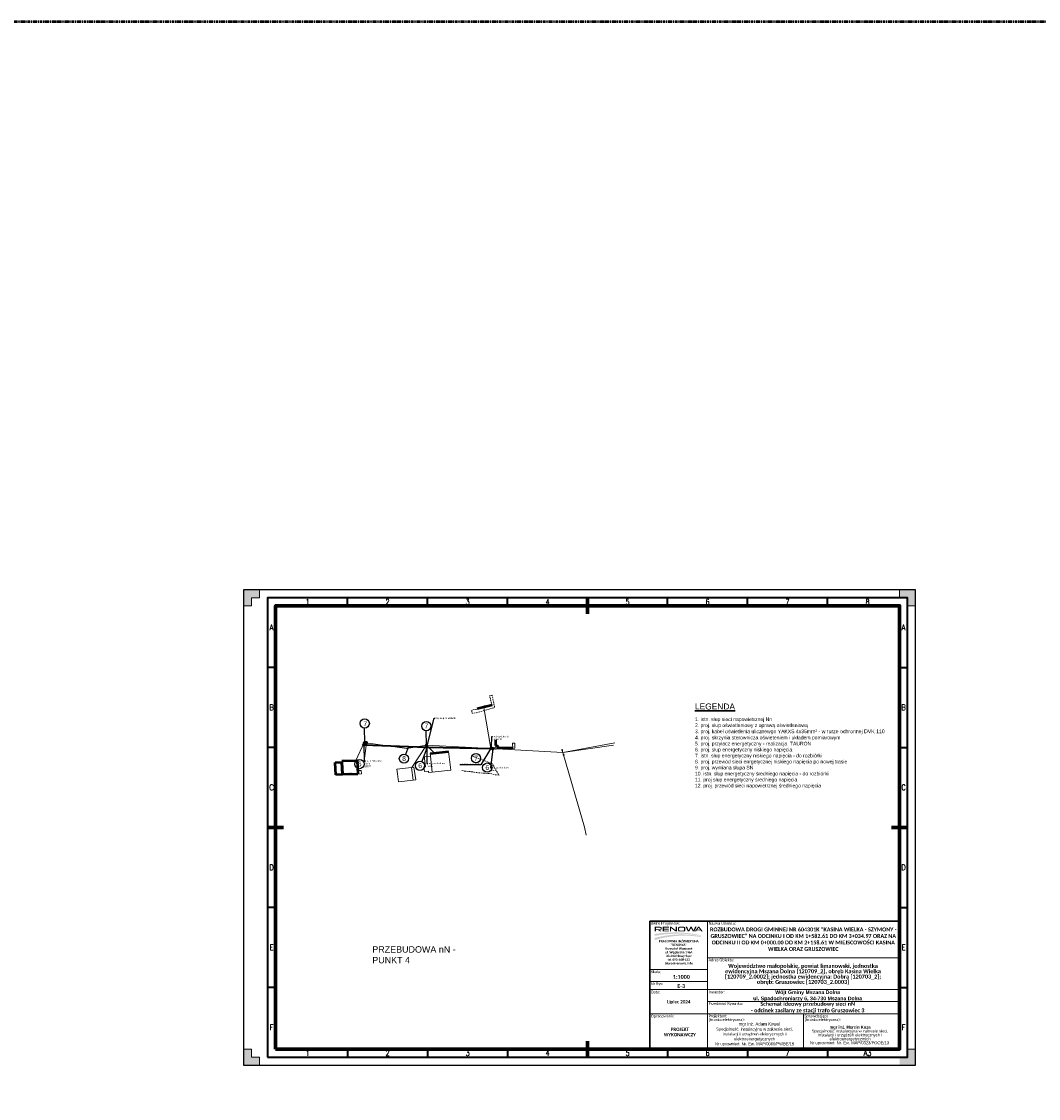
# Model space of a CAD drawing. Header units: metres. Extents: x 7168 to 12828, y 1523 to 3619.
# Tile 13 of 133: x 8277 to 8913, y 2518 to 3191. Entities that reach past the tile are written whole.
import ezdxf
from ezdxf import colors
from ezdxf.entities.mleader import LeaderData, LeaderLine
from ezdxf.enums import TextEntityAlignment as Align
from ezdxf.math import Vec2, Vec3

# ---------------------------------------------------------------- set-up
doc = ezdxf.new("R2010")
doc.units = ezdxf.units.M
for name, pattern in [('2 1', [3, 2, -1]), ('DASHDOT', [1, 0.5, -0.25, 0, -0.25]), ('DGN Style 2', [3.921133, 2.35268, -1.568453]), ('mz1.0_0.5', [1.5, 1, -0.5])]:
    doc.linetypes.add(name, pattern=pattern)
for name, color, linetype, lineweight in [('0_ramka', 7, 'Continuous', 0), ('1_trasa opis', 1, 'Continuous', 0), ('211-numer działki ewidencyjnej', 7, 'Continuous', 0), ('238-Punkt adresowy budynku', 250, 'Continuous', 0), ('312-budynek ewidencyjny', 7, 'Continuous', 0), ('320-blok - kondygnacja nadziemna', 7, 'Continuous', 0), ('352-schody', 7, 'Continuous', 0), ('5_urz bezp ruchu pionowa', 216, 'Continuous', 30), ('chodnik (powierzchnia)', 250, 'Continuous', 0), ('CP_FRAME', 217, 'Continuous', 70), ('CP_FRCENTR', 217, 'Continuous', 70), ('CP_FRMARK', 253, 'Continuous', 15), ('CP_FRREF', 251, 'Continuous', 35), ('CP_LINENORM', 251, 'Continuous', 25), ('CP_TEXTNORM', 53, 'Continuous', 25), ('EGBI - Wiatrołap', 7, 'Continuous', 0), ('OTZI - Inny obiekt zagospodarowania terenu', 7, 'Continuous', 0), ('proj. słupy', 1, 'Continuous', 30), ('PRZEBUDOWA SIECI', 1, 'DGN Style 2', 13), ('przewód elektroenergetyczny (linia)', 250, 'Continuous', 0), ('przewód elektroenergetyczny (linia)-Atr1', 250, 'Continuous', 0), ('RTPW02', 98, 'Continuous', 0), ('SUEP_B - Przewód elektroenergetyczny niskiego napięcia', 7, 'Continuous', 0), ('SUSM04_01_E', 250, 'Continuous', 0), ('SUTP_B - Przewód telekomunikacyjny napowietrzny', 7, 'Continuous', 0), ('słupy', 250, 'Continuous', 25), ('UEEPA_512', 250, 'Continuous', 0)]:
    doc.layers.add(name, color=color, linetype=linetype, lineweight=lineweight)
doc.layers.add('AL 4x25', color=250, linetype='Continuous')
doc.layers.add('atrybuty', color=5, linetype='Continuous')
doc.styles.add('courier', font='arial.ttf')
doc.styles.add('CP_TXT', font='ROMANS.SHX')
doc.styles.add('CP_TXTCON', font='ROMANS.SHX', dxfattribs={"width": 0.8})
doc.styles.get("Standard").update_dxf_attribs({"font": 'arial.ttf'})
doc.styles.add('Stytuacja', font='arial.ttf', dxfattribs={"height": 0.85})
doc.linetypes.add('SUEP_B', pattern='A,10,[2,dgnlstyle-MapaZas_2021.shx,S=0.047619,R=0,X=0,Y=0],20,[2,dgnlstyle-MapaZas_2021.shx,S=0.047619,R=0,X=0,Y=0],20,[2,dgnlstyle-MapaZas_2021.shx,S=0.047619,R=0,X=0,Y=0],5,[2,dgnlstyle-MapaZas_2021.shx,S=0.047619,R=180,X=0,Y=0],20,[2,dgnlstyle-MapaZas_2021.shx,S=0.047619,R=180,X=0,Y=0],20,[2,dgnlstyle-MapaZas_2021.shx,S=0.047619,R=180,X=0,Y=0],49930', length=50025)

# ---------------------------------------------------------------- blocks, each defined once
blk = doc.blocks.new('510_8')
at = {"layer": 'SUSM04_01_E', "linetype": 'Continuous', "lineweight": 13}
h = blk.add_hatch(color=7, dxfattribs=at)
edge = h.paths.add_edge_path()
edge.add_arc((0, 0), 0.025, 0, 360)
at = {"layer": 'SUSM04_01_E', "color": 96, "linetype": 'Continuous', "lineweight": 13}
blk.add_circle((0, 0), 0.025, dxfattribs=at)
blk = doc.blocks.new('RTPW02_1')
at = {"layer": 'RTPW02', "linetype": 'Continuous'}
h = blk.add_hatch(color=256, dxfattribs=at)
edge = h.paths.add_edge_path()
edge.add_arc((0, 0), 0.0045, 0, 360)
blk = doc.blocks.new('*U115')
at = {"layer": 'słupy', "true_color": 0xffffff}
h = blk.add_hatch(color=7, dxfattribs=at)
h.paths.add_polyline_path([(2461, 0, 1), (-2461, 0, 1)])
h.paths.add_polyline_path([(1478, 0, -1), (-1478, 0, -1)], flags=16)
h = blk.add_hatch(color=7, dxfattribs=at)
h.set_gradient(color1=(255, 255, 255), tint=0.41, name='CYLINDER')
h.paths.add_polyline_path([(1478, 0, 1), (-1478, 0, 1)])
at = {"layer": 'proj. słupy'}
for radius in [2461, 1478]:
    blk.add_circle((0, 0), radius, dxfattribs=at)
at = {"layer": 'słupy'}
blk.add_circle((0, 0), 2461, dxfattribs=at)
at = {"layer": 'atrybuty', "flags": 1}
for tag, p in [('SYMBOL', (5719, 37248)), ('RODZAJ_ZERDZI', (5719, 33213)), ('NAZWA_STACJI', (5719, 29178)), ('NAZWA_OBWODU', (5719, 25143)), ('NAPIĘCIE', (5719, 21108)), ('PARAMETRY_ZERDZI', (5719, 17072)), ('MOC_W_KW', (5719, 13428))]:
    blk.add_attdef(tag, p, '', height=2000, dxfattribs=at)
at = {"layer": 'słupy', "color": 5, "flags": 4}
for tag, p in [('DŁ_PRZESLA', (5384, 45874)), ('NR_SLUPA', (5384, 6362))]:
    blk.add_attdef(tag, text='', height=3600, dxfattribs=at).set_placement(p, align=Align.TOP_LEFT)
blk = doc.blocks.new('*U117')
at = {"layer": 'słupy', "true_color": 0x000000}
h = blk.add_hatch(color=18, dxfattribs=at)
h.set_gradient(color2=(0, 0, 0), one_color=1)
h.paths.add_polyline_path([(-2461, 0, 0.98457552), (2461, 0)])
at = {"layer": 'słupy'}
blk.add_line((-2461, 0), (2461, 0), dxfattribs=at)
blk.add_circle((0, 38), 2461, dxfattribs=at)
at = {"layer": 'atrybuty', "flags": 1}
for tag, p in [('SYMBOL', (5719, 37248)), ('RODZAJ_ZERDZI', (5719, 33213)), ('NAZWA_STACJI', (5719, 29178)), ('NAZWA_OBWODU', (5719, 25143)), ('NAPIĘCIE', (5719, 21108)), ('PARAMETRY_ZERDZI', (5719, 17072)), ('MOC_W_KW', (5719, 13428))]:
    blk.add_attdef(tag, p, '', height=2000, dxfattribs=at)
at = {"layer": 'słupy', "color": 5, "flags": 4}
for tag, p in [('DŁ_PRZESLA', (5384, 45874)), ('NR_SLUPA', (5384, 6362))]:
    blk.add_attdef(tag, text='', height=3600, dxfattribs=at).set_placement(p, align=Align.TOP_LEFT)
blk = doc.blocks.new('*U118')
at = {"layer": 'słupy', "true_color": 0x000000}
h = blk.add_hatch(color=18, dxfattribs=at)
h.set_gradient(color2=(0, 0, 0), one_color=1)
h.paths.add_polyline_path([(-2354, 2464), (2568, 2464, 1.01566612)])
h = blk.add_hatch(color=18, dxfattribs=at)
h.set_gradient(color2=(0, 0, 0), one_color=1)
h.paths.add_polyline_path([(-2354, -2464, 1.01566612), (2568, -2464)])
at = {"layer": 'słupy'}
for p, q in [((-2354, 4398), (-2354, -2420)), ((-2354, -3883), (-2354, 2936)), ((-2354, 2464), (2568, 2464)), ((2550, 4398), (2550, -2420)), ((2550, -3883), (2550, 2936)), ((-2354, -2464), (2568, -2464))]:
    blk.add_line(p, q, dxfattribs=at)
for centre in [(107, 2502), (107, -2502)]:
    blk.add_circle(centre, 2461, dxfattribs=at)
at = {"layer": 'atrybuty', "flags": 1}
for tag, p in [('SYMBOL', (5719, 37248)), ('RODZAJ_ZERDZI', (5719, 33213)), ('NAZWA_STACJI', (5719, 29178)), ('NAZWA_OBWODU', (5719, 25143)), ('NAPIĘCIE', (5719, 21108)), ('PARAMETRY_ZERDZI', (5719, 17072)), ('MOC_W_KW', (5719, 13428))]:
    blk.add_attdef(tag, p, '', height=2000, dxfattribs=at)
at = {"layer": 'słupy', "color": 5, "flags": 4}
for tag, p in [('DŁ_PRZESLA', (5384, 45874)), ('NR_SLUPA', (5384, 6362))]:
    blk.add_attdef(tag, text='', height=3600, dxfattribs=at).set_placement(p, align=Align.TOP_LEFT)
blk = doc.blocks.new('CP_TEXTREFA3')
for p, q in [((-350, 282), (-350, 287)), ((-300, 282), (-300, 287)), ((-250, 282), (-250, 287)), ((-200, 287), (-200, 282)), ((-150, 282), (-150, 287)), ((-100, 282), (-100, 287)), ((-50, 282), (-50, 287)), ((-395, 243.5), (-400, 243.5)), ((-5, 243.5), (0, 243.5)), ((-395, 193.5), (-400, 193.5)), ((-5, 193.5), (0, 193.5)), ((-400, 143.5), (-395, 143.5)), ((-5, 143.5), (0, 143.5)), ((-395, 93.5), (-400, 93.5)), ((-5, 93.5), (0, 93.5)), ((-395, 43.5), (-400, 43.5)), ((-5, 43.5), (0, 43.5)), ((-350, 5), (-350, 0)), ((-300, 5), (-300, 0)), ((-250, 5), (-250, 0)), ((-200, 5), (-200, 0)), ((-150, 5), (-150, 0)), ((-100, 5), (-100, 0)), ((-50, 5), (-50, 0))]:
    blk.add_line(p, q)
for points in [[(-400, 0), (0, 0), (0, 287), (-400, 287)], [(-395, 5), (-5, 5), (-5, 282), (-395, 282)]]:
    blk.add_lwpolyline(points, close=True)
at = {"layer": 'CP_TEXTNORM', "linetype": 'ByBlock', "style": 'CP_TXTCON', "width": 0.8}
for s, p in [('1', (-375, 284.5)), ('2', (-325, 284.5)), ('3', (-275, 284.5)), ('4', (-225, 284.5)), ('5', (-175, 284.5)), ('6', (-125, 284.5)), ('7', (-75, 284.5)), ('8', (-25, 284.5)), ('A', (-397.5, 268.5)), ('A', (-2.5, 268.5)), ('B', (-397.5, 218.5)), ('B', (-2.5, 218.5)), ('C', (-2.5, 168.5)), ('D', (-397.5, 118.5)), ('D', (-2.5, 118.5)), ('E', (-397.5, 68.5)), ('E', (-2.5, 68.5)), ('F', (-397.5, 18.5)), ('F', (-2.5, 18.5)), ('1', (-375, 2.5)), ('2', (-325, 2.5)), ('3', (-275, 2.5)), ('4', (-225, 2.5)), ('5', (-175, 2.5)), ('6', (-125, 2.5)), ('7', (-75, 2.5)), ('A3', (-25, 2.5))]:
    blk.add_text(s, height=3.5, dxfattribs=at).set_placement(p, align=Align.MIDDLE)
at = {"layer": 'CP_TEXTNORM', "style": 'CP_TXT'}
blk.add_text('C', height=3.5, dxfattribs=at).set_placement((-397.5, 168.5), align=Align.MIDDLE)
blk = doc.blocks.new('2d_iso_5457_a3_zp5y')
at = {"layer": 'CP_FRMARK'}
for points in [[(10, 292), (10, 297), (0, 297), (0, 287), (5, 287), (5, 292)], [(415, 292), (415, 287), (420, 287), (420, 297), (410, 297), (410, 292)], [(5, 5), (5, 10), (0, 10), (0, 0), (10, 0), (10, 5)], [(415, 5), (410, 5), (410, 0), (415, 0), (420, 0), (420, 5), (420, 10), (415, 10)]]:
    blk.add_hatch(color=256, dxfattribs=at).paths.add_polyline_path(points)
blk.add_lwpolyline([(20, 10), (410, 10), (410, 287), (20, 287)], close=True)
at = {"layer": 'CP_FRCENTR'}
for p, q in [((215, 292), (215, 282)), ((15, 148.5), (25, 148.5)), ((415, 148.5), (405, 148.5)), ((215, 15), (215, 5))]:
    blk.add_line(p, q, dxfattribs=at)
at = {"layer": 'CP_FRMARK'}
for p, q in [((10, 297), (0, 297)), ((0, 297), (0, 287)), ((10, 292), (10, 297)), ((410, 292), (410, 297)), ((410, 297), (420, 297)), ((420, 297), (420, 287)), ((5, 292), (10, 292)), ((5, 287), (5, 292)), ((415, 292), (410, 292)), ((415, 287), (415, 292)), ((0, 287), (5, 287)), ((420, 287), (415, 287)), ((0, 0), (0, 10)), ((0, 10), (5, 10)), ((5, 10), (5, 5)), ((415, 10), (415, 5)), ((420, 10), (415, 10)), ((420, 0), (420, 10)), ((10, 0), (0, 0)), ((5, 5), (10, 5)), ((10, 5), (10, 0)), ((415, 5), (410, 5)), ((410, 0), (420, 0))]:
    blk.add_line(p, q, dxfattribs=at)
at = {"layer": 'CP_LINENORM', "linetype": 'Continuous'}
blk.add_lwpolyline([(0, 0), (420, 0), (420, 297), (0, 297)], close=True, dxfattribs=at)
at = {"layer": 'CP_FRREF'}
blk.add_blockref('CP_TEXTREFA3', (415, 5), dxfattribs=at)
blk = doc.blocks.new('RENOWA_1')
at = {"linetype": 'Continuous', "lineweight": -2}
h = blk.add_hatch(color=7, dxfattribs=at)
edge = h.paths.add_edge_path()
edge.add_ellipse((0.068, 0.151), major_axis=(-0.0191, 0), ratio=0.735318, start_angle=180, end_angle=270)
edge.add_line((0.068, 0.165), (0.014, 0.165))
edge.add_line((0.014, 0.165), (-0.001, 0.165))
edge.add_line((-0.001, 0.165), (-0.001, 0.107))
edge.add_line((-0.001, 0.107), (0.014, 0.107))
edge.add_line((0.014, 0.107), (0.014, 0.126))
edge.add_line((0.014, 0.126), (0.04, 0.126))
edge.add_line((0.04, 0.126), (0.067, 0.107))
edge.add_line((0.067, 0.107), (0.089, 0.107))
edge.add_line((0.089, 0.107), (0.06, 0.126))
edge.add_line((0.06, 0.126), (0.065, 0.126))
edge.add_ellipse((0.065, 0.14), major_axis=(0.0215, 0), ratio=0.650164, start_angle=270, end_angle=360)
edge.add_line((0.087, 0.14), (0.087, 0.151))
h.paths.add_polyline_path([(0.071, 0.148), (0.071, 0.141, -0.414214), (0.065, 0.135), (0.014, 0.135), (0.014, 0.154), (0.065, 0.154, -0.414214)], flags=16)
for points in [[(0.099, 0.107), (0.099, 0.118), (0.099, 0.154), (0.099, 0.165), (0.176, 0.165), (0.176, 0.154), (0.115, 0.154), (0.115, 0.141), (0.174, 0.141), (0.174, 0.131), (0.115, 0.131), (0.115, 0.118), (0.176, 0.118), (0.176, 0.107)], [(0.188, 0.107), (0.188, 0.165), (0.203, 0.165), (0.205, 0.165), (0.26, 0.123), (0.26, 0.165), (0.275, 0.165), (0.275, 0.107), (0.26, 0.107), (0.26, 0.107), (0.203, 0.15), (0.203, 0.107)], [(0.431, 0.107), (0.414, 0.107), (0.385, 0.165), (0.403, 0.165), (0.423, 0.12), (0.445, 0.165), (0.461, 0.165), (0.483, 0.12), (0.503, 0.165), (0.521, 0.165), (0.492, 0.107), (0.475, 0.107), (0.453, 0.15)]]:
    blk.add_hatch(color=7, dxfattribs=at).paths.add_polyline_path(points)
h = blk.add_hatch(color=7, dxfattribs=at)
edge = h.paths.add_edge_path()
edge.add_ellipse((0.363, 0.152), major_axis=(0.0179, 0), ratio=0.715756, start_angle=0, end_angle=90)
edge.add_line((0.363, 0.165), (0.307, 0.165))
edge.add_ellipse((0.307, 0.152), major_axis=(-0.0179, 0), ratio=0.715756, start_angle=270, end_angle=360)
edge.add_line((0.289, 0.152), (0.289, 0.12))
edge.add_ellipse((0.307, 0.12), major_axis=(-0.0179, 0), ratio=0.715756, start_angle=0, end_angle=90)
edge.add_line((0.307, 0.107), (0.363, 0.107))
edge.add_ellipse((0.363, 0.12), major_axis=(0.0179, 0), ratio=0.715756, start_angle=270, end_angle=360)
edge.add_line((0.381, 0.12), (0.381, 0.152))
edge = h.paths.add_edge_path(flags=16)
edge.add_ellipse((0.359, 0.147), major_axis=(-0.00672, 0), ratio=0.945371, start_angle=180, end_angle=270, ccw=False)
edge.add_line((0.366, 0.147), (0.366, 0.125))
edge.add_ellipse((0.359, 0.125), major_axis=(-0.00672, 0), ratio=0.945371, start_angle=90, end_angle=180, ccw=False)
edge.add_line((0.359, 0.118), (0.311, 0.118))
edge.add_ellipse((0.311, 0.125), major_axis=(0.00672, 0), ratio=0.945371, start_angle=188.4872, end_angle=270, ccw=False)
edge.add_line((0.304, 0.124), (0.304, 0.148))
edge.add_ellipse((0.311, 0.147), major_axis=(0.00672, 0), ratio=0.945371, start_angle=90, end_angle=171.5128, ccw=False)
edge.add_line((0.311, 0.154), (0.359, 0.154))
h = blk.add_hatch(color=7, dxfattribs=at)
h.paths.add_polyline_path([(0.496, 0.107), (0.54, 0.165), (0.556, 0.165), (0.6, 0.107), (0.582, 0.107), (0.572, 0.12), (0.548, 0.12), (0.524, 0.12), (0.514, 0.107)])
h.paths.add_polyline_path([(0.53, 0.129), (0.548, 0.154), (0.566, 0.129), (0.548, 0.129)], flags=16)
h = blk.add_hatch(color=7, dxfattribs=at)
h.set_gradient(rotation=270, tint=1, name='INVHEMISPHERICAL')
h.paths.add_polyline_path([(0.486, 0.066), (0.581, 0.053), (0.581, 0.059), (0.556, 0.064, 0.087432), (0.018, 0.078), (-0.001, 0.075), (-0.001, 0.052), (0.012, 0.054, -0.082937)])
h = blk.add_hatch(color=7, dxfattribs=at)
h.set_gradient(rotation=270, tint=1, name='INVHEMISPHERICAL')
h.paths.add_polyline_path([(0.496, 0.048), (0.581, 0.039), (0.581, 0.047), (0.553, 0.051, 0.10443), (0.017, 0.031), (-0.001, 0.027), (-0.001, 0), (0, 0, -0.100635)])

msp = doc.modelspace()

# ---------------------------------------------------------------- linework, layer by layer
at = {"color": 1, "lineweight": 25}
for p, q in [((8492.007, 2740.648), (8491.825, 2749.518)), ((8530.509, 2738.961), (8530.326, 2747.83)), ((8519.413, 2737.965), (8517.55, 2733.085)), ((8530.999, 2737.58), (8527.579, 2728.67))]:
    msp.add_line(p, q, dxfattribs=at)
at = {"color": 6, "linetype": 'DASHDOT', "lineweight": 50}
msp.add_lwpolyline([(7167.922, 3191.04), (12827.852, 3191.04), (12827.852, 1523.068), (7167.922, 1523.068)], close=True, dxfattribs=at)
at = {"color": 1, "lineweight": 25}
for centre in [(8491.954, 2752.41), (8530.456, 2750.723), (8516.485, 2730.383), (8561.52, 2730.627), (8488.749, 2727.031), (8526.514, 2725.968), (8568.513, 2724.772)]:
    msp.add_circle(centre, 2.904, dxfattribs=at)
at = {"layer": '0_ramka', "color": 7, "linetype": 'Continuous', "lineweight": 0}
for p, q in [((8706.25, 2628.908), (8706.25, 2554.908)), ((8826.251, 2605.933), (8706.25, 2605.933)), ((8706.25, 2598.532), (8670.25, 2598.532)), ((8706.25, 2591.199), (8670.25, 2591.199)), ((8826.251, 2586.02), (8670.25, 2586.021)), ((8826.25, 2578.688), (8706.25, 2578.688)), ((8826.25, 2570.908), (8670.25, 2570.909)), ((8766.25, 2570.908), (8766.25, 2548.908)), ((8706.25, 2554.908), (8706.25, 2548.908))]:
    msp.add_line(p, q, dxfattribs=at)
at = {"layer": '0_ramka', "color": 7, "linetype": 'Continuous', "lineweight": 30, "flags": 128}
msp.add_lwpolyline([(8670.25, 2628.908), (8826.25, 2628.908), (8826.25, 2548.908), (8670.25, 2548.908), (8670.25, 2628.908)], close=True, dxfattribs=at)
at = {"layer": '312-budynek ewidencyjny', "color": 250, "linetype": 'Continuous', "lineweight": 53, "flags": 128}
for points in [[(8571.514, 2763.742), (8562.304, 2761.442)], [(8532.834, 2733.562), (8544.304, 2734.822)]]:
    msp.add_lwpolyline(points, dxfattribs=at)
at = {"layer": '312-budynek ewidencyjny', "color": 0, "linetype": 'Continuous', "lineweight": 53, "flags": 128}
for points in [[(8573.974, 2738.582), (8573.924, 2742.202)], [(8575.464, 2737.912), (8573.974, 2738.582)], [(8584.414, 2737.052), (8575.464, 2736.872)], [(8473.544, 2728.032), (8477.704, 2728.222)], [(8473.904, 2720.242), (8473.544, 2728.032)], [(8477.674, 2728.932), (8487.224, 2729.252)], [(8477.704, 2728.222), (8478.014, 2720.402)], [(8478.014, 2720.402), (8477.704, 2728.222)], [(8478.014, 2720.402), (8473.904, 2720.242)], [(8487.554, 2720.772), (8478.014, 2720.402)]]:
    msp.add_lwpolyline(points, dxfattribs=at)
at = {"layer": '312-budynek ewidencyjny', "linetype": 'Continuous', "lineweight": 53, "flags": 128}
for points in [[(8575.464, 2736.872), (8575.464, 2737.912)], [(8487.224, 2729.252), (8487.554, 2720.772)]]:
    msp.add_lwpolyline(points, dxfattribs=at)
at = {"layer": '320-blok - kondygnacja nadziemna', "color": 250, "linetype": 'Continuous', "lineweight": 13, "flags": 128}
for points in [[(8532.834, 2733.562), (8544.304, 2734.822), (8545.714, 2723.272), (8534.124, 2722.012), (8533.054, 2731.902), (8532.834, 2733.562)], [(8534.124, 2722.012), (8533.054, 2731.902), (8529.234, 2731.482), (8529.374, 2730.382), (8529.894, 2725.322), (8528.984, 2725.222), (8529.274, 2722.442), (8531.834, 2722.582), (8531.904, 2721.772), (8534.124, 2722.012)]]:
    msp.add_lwpolyline(points, close=True, dxfattribs=at)
at = {"layer": '320-blok - kondygnacja nadziemna', "color": 0, "linetype": 'Continuous', "lineweight": 13, "flags": 128}
for points in [[(8512.004, 2723.802), (8521.144, 2724.932), (8522.234, 2716.942), (8513.094, 2715.862), (8512.414, 2720.832), (8512.004, 2723.802)], [(8522.744, 2725.122), (8523.834, 2717.132), (8522.234, 2716.942), (8521.144, 2724.932), (8522.744, 2725.122)]]:
    msp.add_lwpolyline(points, close=True, dxfattribs=at)
at = {"layer": '352-schody', "color": 0, "linetype": 'Continuous', "lineweight": 13, "flags": 128}
msp.add_lwpolyline([(8584.434, 2736.792), (8584.364, 2740.082), (8585.794, 2740.112), (8585.874, 2736.892), (8584.434, 2736.792)], close=True, dxfattribs=at)
at = {"layer": 'chodnik (powierzchnia)', "color": 250, "linetype": 'mz1.0_0.5', "lineweight": 13, "flags": 128}
msp.add_lwpolyline([(8558.904, 2760.712), (8559.014, 2758.772), (8562.864, 2759.292), (8573.174, 2762.282), (8571.594, 2769.992), (8570.014, 2769.632), (8571.514, 2763.742), (8562.304, 2761.442), (8558.904, 2760.712)], close=True, dxfattribs=at)
at = {"layer": 'EGBI - Wiatrołap', "linetype": 'Continuous', "lineweight": 13, "flags": 128}
msp.add_lwpolyline([(8487.464, 2722.982), (8489.794, 2723.072), (8489.894, 2720.862), (8487.554, 2720.772), (8487.464, 2722.982)], dxfattribs=at)
at = {"layer": 'OTZI - Inny obiekt zagospodarowania terenu', "color": 250, "linetype": '2 1', "lineweight": 13, "ltscale": 0.5, "flags": 128}
msp.add_lwpolyline([(8552.614, 2722.942), (8554.444, 2722.582), (8557.994, 2722.302), (8560.404, 2721.962), (8562.084, 2721.632), (8564.554, 2721.512), (8566.304, 2721.272), (8568.574, 2721.182), (8570.314, 2721.042), (8571.934, 2720.742), (8573.264, 2720.392), (8575.894, 2720.082), (8572.514, 2725.842), (8571.624, 2727.232), (8564.324, 2730.012), (8558.454, 2732.152)], dxfattribs=at)
at = {"layer": 'PRZEBUDOWA SIECI', "color": 6, "linetype": 'Continuous', "lineweight": 13}
for p, q in [((8491.691, 2740.479), (8486.383, 2729.292)), ((8530.582, 2738.792), (8521.347, 2724.96)), ((8530.619, 2738.755), (8535.624, 2733.862))]:
    msp.add_line(p, q, dxfattribs=at)
at = {"layer": 'PRZEBUDOWA SIECI', "color": 6, "linetype": 'Continuous', "lineweight": 35}
msp.add_line((8530.636, 2737.511), (8572.104, 2736.634), dxfattribs=at)
at = {"layer": 'PRZEBUDOWA SIECI', "color": 6, "linetype": 'Continuous', "lineweight": 13}
for points in [[(8491.586, 2728.841), (8493.025, 2740.269)], [(8572.082, 2736.651), (8575.492, 2738.246)]]:
    msp.add_lwpolyline(points, dxfattribs=at)
at = {"layer": 'PRZEBUDOWA SIECI', "color": 6, "linetype": 'Continuous', "lineweight": 35}
for points in [[(8491.474, 2739.043), (8530.636, 2737.511)], [(8570.577, 2737.808), (8572.104, 2736.634)]]:
    msp.add_lwpolyline(points, dxfattribs=at)
at = {"layer": 'przewód elektroenergetyczny (linia)', "color": 1, "linetype": 'Continuous', "lineweight": 13, "flags": 128}
msp.add_lwpolyline([(8566.314, 2762.442), (8570.764, 2736.722)], dxfattribs=at)
at = {"layer": 'SUEP_B - Przewód elektroenergetyczny niskiego napięcia', "color": 1, "linetype": 'SUEP_B', "lineweight": 13, "ltscale": 0.5}
for q in [(8570.764, 2736.722), (8647.534, 2738.862)]:
    msp.add_line((8615.854, 2734.277), q, dxfattribs=at)
at = {"layer": 'SUEP_B - Przewód elektroenergetyczny niskiego napięcia', "color": 1, "linetype": 'SUEP_B', "lineweight": 13, "ltscale": 0.5, "flags": 128}
msp.add_lwpolyline([(8615.854, 2734.277), (8629.284, 2687.592), (8630.439, 2682.612)], dxfattribs=at)
at = {"layer": 'SUTP_B - Przewód telekomunikacyjny napowietrzny', "color": 30, "linetype": 'Continuous', "lineweight": 13, "flags": 128}
for points in [[(8570.764, 2736.722), (8530.654, 2738.782), (8518.314, 2736.662), (8492.674, 2740.282)], [(8570.764, 2736.722), (8615.854, 2734.277), (8648.324, 2740.362)], [(8573.618, 2736.066), (8574.509, 2736.519), (8575.507, 2736.465), (8574.67, 2737.011)]]:
    msp.add_lwpolyline(points, dxfattribs=at)
at = {"layer": 'UEEPA_512', "color": 96, "linetype": 'Continuous', "lineweight": 13}
msp.add_line((8615.424, 2735.792), (8616.284, 2732.762), dxfattribs=at)

# ---------------------------------------------------------------- block references
at = {"color": 7, "linetype": 'Continuous', "lineweight": 0, "ltscale": 1000, "xscale": 50.00000000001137, "yscale": 50.00000000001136, "zscale": 50.00000000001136}
msp.add_blockref('RENOWA_1', (8673.291, 2617.037), dxfattribs=at)
at = {"layer": 'AL 4x25', "xscale": 0.0002500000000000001, "yscale": 0.0002500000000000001, "zscale": 0.0002500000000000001}
for p in [(8491.474, 2739.043), (8530.636, 2737.511), (8572.104, 2736.634)]:
    msp.add_blockref('*U115', p, dxfattribs=at)
for name, p, rotation in [('*U118', (8492.413, 2740.341), 264.7573718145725), ('*U117', (8530.595, 2738.783), 270), ('*U117', (8570.78, 2736.643), 270)]:
    msp.add_blockref(name, p, dxfattribs=dict(at, rotation=rotation))
at = {"layer": 'CP_FRAME'}
msp.add_blockref('2d_iso_5457_a3_zp5y', (8416.25, 2538.908), dxfattribs=at)
at = {"layer": 'RTPW02', "linetype": 'Continuous', "xscale": 10, "yscale": 10, "zscale": 10}
msp.add_blockref('RTPW02_1', (8615.424, 2735.792), dxfattribs=at)
at = {"layer": 'SUSM04_01_E', "color": 96, "linetype": 'Continuous', "lineweight": 13, "xscale": 10, "yscale": 10, "zscale": 10}
for p in [(8615.424, 2735.792), (8616.284, 2732.762)]:
    msp.add_blockref('510_8', p, dxfattribs=at)

# ---------------------------------------------------------------- texts
at = {"lineweight": 30, "ltscale": 100, "insert": (8698.371, 2764.864), "char_height": 1.5, "width": 116.91458, "attachment_point": 1}
msp.add_mtext('{\\H2.5x;\\LLEGENDA \\P\\pt0;\\Ftxt|c238;\\H0.4x;\\P\\fArial|b0|i0|c238|p34;\\H1.4999x;\\l1. istn. słup sieci napowietrznej Nn\\H1.0001x; \\P\\H0.9999x;2. proj. słup oświetleniowy z oprawą oświetleniową\\P3. proj. kabel oświetlenia ulicznewgo YAKXS 4x35\\H1.0256x;mm² - w rurze ochronnej DVK 110\\P4. \\H0.97498x;\\C0;proj. skrzynia sterownicza oświeteniem i układem pomiarowym\\P5. proj. przyłacz energetyczny - realizacja  TAURON\\P6. proj. słup energetyczny niskiego napięcia\\P7. istn. słup energetyczny niskiego napięcia - do rozbiórki\\P8. proj. przewód sieci enrgetycznej niskiego napięcia po nowej trasie\\P9. proj. wymiana słupa SN\\P10. istn. słup energetyczny średniego napięcia - do rozbiórki\\P11. proj słup energetyczny średniego napięcia\\P12. proj. przewód sieci napowietrznej średniego napięcia}', dxfattribs=at)
at = {"color": 5, "lineweight": 35, "char_height": 3, "width": 2.21571, "attachment_point": 1}
for s, insert in [('{\\C1;7}', (8491.152, 2753.729)), ('{\\C1;7}', (8529.348, 2752.289)), ('{\\C1;6}', (8487.642, 2728.597)), ('{\\C1;8}', (8515.377, 2731.949)), ('{\\C1;6}', (8525.406, 2727.534)), ('{\\C1;7}', (8560.412, 2732.193)), ('{\\C1;6}', (8567.405, 2726.338))]:
    msp.add_mtext(s, dxfattribs=dict(at, insert=insert))
at = {"color": 7, "lineweight": 13, "rotation": 359.99974, "style": 'courier'}
for s, insert, char_height, width, attachment_point in [('\\fCalibri|b0|i0|c238238|p39;Biuro Projektów:', (8670.85, 2628.443), 1.71093, 40.89129, 1), ('\\P\\P\\fCalibri|b1|i0|c238238|p39;\\H0.6x;PRACOWNIA INŻYNIERYJNA "RENOWA"\\PKrzysztof Waniczek\\Pul. Węgierska 146A\\P33-300 Nowy Sącz\\Ptel.693-468-132\\Pbiuro@renowa.info', (8688.251, 2624.745), 2.31147, 30.4546, 2)]:
    msp.add_mtext(s, dxfattribs=dict(at, insert=insert, char_height=char_height, width=width, attachment_point=attachment_point))
at = {"color": 7, "lineweight": 13, "insert": (8705.466, 2565.619), "char_height": 2, "width": 60, "attachment_point": 1, "style": 'courier'}
msp.add_mtext('\\pi18.623;{\\fArial Narrow|b0|i0|c238|p34;  mgr inż. Adam Kowal\\P\\pi6.1846;\\fArial|b0|i0|c238|p34;\\H0.9167x;\\C256;Specjalność: instalacyjna w zakresie sieci,\\P\\pi10.243;instalacji i urządzeń elektrycznych i \\P\\pi17.321;elektroenergetycznych\\P\\pi5.3804;Nr uprawnień: Nr. Ew. MAP/0066/PWBE/15\\P}', dxfattribs=at)
at = {"color": 7, "lineweight": 13, "insert": (8770.291, 2563.536), "char_height": 2, "width": 49.77348, "attachment_point": 1, "line_spacing_factor": 0.8, "style": 'courier'}
msp.add_mtext('\\pi12.201;{\\fArial|b1|i0|c238|p34;\\H0.9167x;\\C256;mgr inż. Marcin Koza\\P\\pi1.0713;\\fArial|b0|i0|c238|p34;Specjalność: instalacyjna w zakresie sieci,\\P\\pi5.1295;instalacji i urządzeń elektrycznych i \\P\\pi12.207;elektroenergetycznych\\P\\pi0;Nr uprawnień: Nr. Ew. MAP/0323/POOE/13}', dxfattribs=at)
at = {"layer": '0_ramka', "color": 7, "lineweight": 0, "rotation": 359.999778}
for s, insert, char_height, width, attachment_point, style in [('\\fCalibri|b0|i0|c238238|p39;Nazwa Obiektu:', (8706.85, 2628.43), 1.71093, 40.89129, 1, 'courier'), ('\\pt0.0782141;\\fCalibri|b1|i0|c238238|p39;ROZBUDOWA DROGI GMINNEJ NR 604301K "KASINA WIELKA - SZYMONY - GRUSZOWIEC" NA ODCINKU I OD KM 1+582.61 DO KM 3+034.97 ORAZ NA ODCINKU II OD KM 0+000.00 DO KM 2+158.61 W MIEJSCOWOŚCI KASINA WIELKA ORAZ GRUSZOWIEC', (8766.074, 2617.523), 2.44419, 117.97047, 5, 'Stytuacja'), ('\\fCalibri|b0|i0|c238238|p39;Adres Obiektu:', (8706.85, 2605.455), 1.71093, 40.89129, 1, 'courier'), ('\\fCalibri|b0|i0|c238238|p39;Skala:', (8670.85, 2598.054), 1.71093, 40.89129, 1, 'courier'), ('{\\fCalibri|b1|i0|c158|p39;1:1000}', (8689.863, 2594.008), 2.44419, 19.44312, 5, 'courier'), ('\\fCalibri|b0|i0|c238238|p39;Nr Rys:', (8670.85, 2590.596), 1.71093, 40.89129, 1, 'courier'), ('\\fCalibri|b0|i0|c238238|p39;Data:', (8670.85, 2585.413), 1.71093, 40.89129, 1, 'courier'), ('{\\fCalibri|b1|i0|c158|p39;E-3}', (8689.74, 2588.328), 2.44419, 12.10744, 5, 'Stytuacja'), ('\\fCalibri|b0|i0|c238238|p39;Inwestor:', (8706.85, 2585.421), 1.71093, 40.89129, 1, 'courier'), ('\\P\\fArial|b1|i0|c238238|p39;Wójt Gminy Mszana Dolna\\Pul. Spadochroniarzy 6, 34-730 Mszana Dolna', (8768.812, 2584.073), 2.32198, 91.84384, 5, 'Stytuacja'), ('\\fCalibri|b1|i0|c238238|p39;Lipiec 2024', (8688.251, 2578.225), 2.03682, 32.8438, 5, 'Stytuacja'), ('\\fCalibri|b0|i0|c238238|p39;Przedmiot Rysunku:', (8706.85, 2578.21), 1.71093, 40.89129, 1, 'courier'), ('\\pt0.035441;{\\fCalibri|b1|i0|c238|p39;Schemat ideowy przebudowy sieci nN\\P- odcinek zasilany ze stacji trafo Gruszowiec 3}', (8768.812, 2574.798), 2.44419, 96.67773, 5, 'courier'), ('\\fCalibri|b0|i0|c238238|p39;Opracowanie', (8670.85, 2570.344), 1.71093, 40.89129, 1, 'courier'), ('{\\fCalibri|b1|i0|c158|p39;PROJEKT\\PWYKONAWCZY}', (8688.891, 2559.574), 2.03682, 32.8438, 5, 'Stytuacja')]:
    msp.add_mtext(s, dxfattribs=dict(at, insert=insert, char_height=char_height, width=width, attachment_point=attachment_point, style=style))
at = {"layer": '0_ramka', "color": 7, "lineweight": 0, "rotation": 359.999778, "line_spacing_factor": 0.8, "style": 'courier'}
for s, insert, char_height, width, attachment_point in [('\\fCalibri|b1|i0|c238238|p39;Województwo małopolskie, powiat limanowski, jednostka ewidencyjna Mszana Dolna [120709_2], obręb Kasina Wielka [120709_2.0002]; jednostka ewidencyjna: Dobra [120703_2]; obręb: Gruszowiec [120703_2.0003]', (8765.902, 2595.571), 2.5, 107.07528, 5), ('{\\fCalibri|b0|i0|c158|p39;Projektant\\P(branża elektryczna):}', (8706.85, 2570.431), 1.71093, 40.89129, 1), ('{\\fCalibri|b0|i0|c158|p39;Sprawdzający\\P(branża elektryczna):}', (8766.85, 2570.43), 1.71093, 40.89129, 1)]:
    msp.add_mtext(s, dxfattribs=dict(at, insert=insert, char_height=char_height, width=width, attachment_point=attachment_point))
at = {"layer": '211-numer działki ewidencyjnej', "color": 3, "linetype": 'Continuous', "lineweight": 13, "true_color": 0x00ff00, "insert": (8491.051, 2726.168), "char_height": 1.25, "attachment_point": 1, "line_spacing_factor": 0.6}
msp.add_mtext('\\FKRENTZ_1250;\\Q12;\\H1x;\\W0.8;10570', dxfattribs=at)
at = {"layer": '238-Punkt adresowy budynku', "color": 250, "linetype": 'Continuous', "lineweight": 30, "insert": (8567.293, 2762.533), "char_height": 1.25, "attachment_point": 8, "rotation": 14.02, "line_spacing_factor": 0.6}
msp.add_mtext('\\FKRENTZ_1250;\\Q12;\\H1x;\\W0.79;31', dxfattribs=at)
at = {"layer": '238-Punkt adresowy budynku', "color": 0, "linetype": 'Continuous', "lineweight": 30, "insert": (8482.364, 2720.411), "char_height": 1.25, "attachment_point": 8, "rotation": 2.217, "line_spacing_factor": 0.6}
msp.add_mtext('\\FKRENTZ_1250;\\Q12;\\H1x;\\W0.79;143', dxfattribs=at)
at = {"layer": '5_urz bezp ruchu pionowa', "color": 7, "linetype": 'Continuous', "lineweight": 13, "insert": (8496.686, 2613.18), "char_height": 4, "width": 68.5076, "attachment_point": 1}
msp.add_mtext('PRZEBUDOWA nN - PUNKT 4', dxfattribs=at)
at = {"layer": 'przewód elektroenergetyczny (linia)-Atr1', "color": 1, "insert": (8569.744, 2742.517), "char_height": 0.75, "attachment_point": 4, "rotation": 279.822, "line_spacing_factor": 0.6}
msp.add_mtext('\\FKRENTZ_1250;\\Q12;\\H1x;\\W0.9;eN', dxfattribs=at)
at = {"layer": 'RTPW02', "linetype": 'Continuous', "insert": (8580.549, 2736.023), "char_height": 0.75, "attachment_point": 7, "line_spacing_factor": 0.72}
msp.add_mtext('\\FKRENTZ_1250;\\Q12;\\H1x;\\W0.8; 672.58', dxfattribs=at)

# ---------------------------------------------------------------- leaders
at = {"layer": '1_trasa opis', "color": 212, "lineweight": 0}
ml = msp.add_multileader_mtext('Standard', dxfattribs=at)
ml.set_content('{\\C6;proj. słup do rozbiórki }', color=212)
ml.set_leader_properties()
ml.build(insert=Vec2(0, 0))
ml.multileader.update_dxf_attribs({"text_right_attachment_type": 6, "dogleg_length": 0.36, "arrow_head_size": 0.18})
ctx = ml.context
ctx.base_point, ctx.char_height, ctx.arrow_head_size, ctx.landing_gap_size, ctx.plane_origin = Vec3(8535.814, 2755.689), 1, 0.18, 0.09, Vec3(8535.342, 2765.89)
ctx.right_attachment = 6
notes = []
notes.append((ctx, [(0, (1, 1, 0), (8535.454, 2755.689), (1, 0), 0.36, [(0, [(8530.71, 2737.305)], 0, [])])]))
ctx.mtext.insert, ctx.mtext.width, ctx.mtext.flow_direction = Vec3(8535.904, 2756.197), 12.67542, 5
ml = msp.add_multileader_mtext('Standard', dxfattribs=at)
ml.set_content('{\\C6;proj. wydłużenie kabla nN }', color=212)
ml.set_leader_properties()
ml.build(insert=Vec2(0, 0))
ml.multileader.update_dxf_attribs({"text_right_attachment_type": 6, "dogleg_length": 0.36, "arrow_head_size": 0.18})
ctx = ml.context
ctx.base_point, ctx.char_height, ctx.arrow_head_size, ctx.landing_gap_size, ctx.plane_origin = Vec3(8571.849, 2744.175), 1, 0.18, 0.09, Vec3(8596.855, 2751.042)
ctx.right_attachment = 6
notes.append((ctx, [(0, (1, 1, 0), (8571.489, 2744.175), (1, 0), 0.36, [(0, [(8571.132, 2737.381)], 0, [])])]))
ctx.mtext.insert, ctx.mtext.width, ctx.mtext.flow_direction = Vec3(8571.939, 2744.684), 12.67542, 5
ml = msp.add_multileader_mtext('Standard', dxfattribs=at)
ml.set_content('{\\C6;proj. przebudowa słupa }', color=212)
ml.set_leader_properties()
ml.build(insert=Vec2(0, 0))
ml.multileader.update_dxf_attribs({"text_right_attachment_type": 6, "dogleg_length": 0.36, "arrow_head_size": 0.18})
ctx = ml.context
ctx.base_point, ctx.char_height, ctx.arrow_head_size, ctx.landing_gap_size, ctx.plane_origin = Vec3(8491.946, 2728.841), 1, 0.18, 0.09, Vec3(8491.474, 2739.043)
ctx.right_attachment = 6
notes.append((ctx, [(0, (1, 1, 0), (8491.586, 2728.841), (1, 0), 0.36, [(0, [(8491.474, 2739.043)], 0, [])])]))
ctx.mtext.insert, ctx.mtext.width, ctx.mtext.flow_direction = Vec3(8492.036, 2729.48), 12.67542, 5
ml = msp.add_multileader_mtext('Standard', dxfattribs=at)
ml.set_content('{\\C6;proj. przebudowa słupa }', color=212)
ml.set_leader_properties()
ml.build(insert=Vec2(0, 0))
ml.multileader.update_dxf_attribs({"text_right_attachment_type": 6, "dogleg_length": 0.36, "arrow_head_size": 0.18})
ctx = ml.context
ctx.base_point, ctx.char_height, ctx.arrow_head_size, ctx.landing_gap_size, ctx.plane_origin = Vec3(8531.179, 2727.308), 1, 0.18, 0.09, Vec3(8530.707, 2737.51)
ctx.right_attachment = 6
notes.append((ctx, [(0, (1, 1, 0), (8530.819, 2727.308), (1, 0), 0.36, [(0, [(8530.707, 2737.51)], 0, [])])]))
ctx.mtext.insert, ctx.mtext.width, ctx.mtext.flow_direction = Vec3(8531.269, 2727.947), 12.67542, 5
ml = msp.add_multileader_mtext('Standard', dxfattribs=at)
ml.set_content('{\\C6;proj. słup do rozbiórki }', color=212)
ml.set_leader_properties()
ml.build(insert=Vec2(0, 0))
ml.multileader.update_dxf_attribs({"text_right_attachment_type": 6, "dogleg_length": 0.36, "arrow_head_size": 0.18})
ctx = ml.context
ctx.base_point, ctx.char_height, ctx.arrow_head_size, ctx.landing_gap_size, ctx.plane_origin = Vec3(8556.617, 2727.017), 1, 0.18, 0.09, Vec3(8596.855, 2754.026)
ctx.right_attachment, ctx.text_align_type = 6, 2
notes.append((ctx, [(0, (1, 1, 0), (8564.623, 2726.509), (-1, 0), 0.36, [(0, [(8570.65, 2736.728)], 0, [])])]))
ctx.mtext.insert, ctx.mtext.width, ctx.mtext.alignment, ctx.mtext.flow_direction = Vec3(8564.173, 2727.525), 12.67542, 3, 5
ml = msp.add_multileader_mtext('Standard', dxfattribs=at)
ml.set_content('{\\C6;proj. przebudowa słupa }', color=212)
ml.set_leader_properties()
ml.build(insert=Vec2(0, 0))
ml.multileader.update_dxf_attribs({"text_right_attachment_type": 6, "dogleg_length": 0.36, "arrow_head_size": 0.18})
ctx = ml.context
ctx.base_point, ctx.char_height, ctx.arrow_head_size, ctx.landing_gap_size, ctx.plane_origin = Vec3(8570.971, 2724.613), 1, 0.18, 0.09, Vec3(8572.104, 2736.634)
ctx.right_attachment = 6
notes.append((ctx, [(0, (1, 1, 0), (8570.611, 2724.613), (1, 0), 0.36, [(0, [(8572.104, 2736.634)], 0, [])])]))
ctx.mtext.insert, ctx.mtext.width, ctx.mtext.flow_direction = Vec3(8571.061, 2725.252), 12.67542, 5
for ctx, leaders in notes:
    for number, flags, end, landing, length, lines in leaders:
        leader = LeaderData()
        leader.index, (leader.has_last_leader_line, leader.has_dogleg_vector, leader.attachment_direction) = number, flags
        leader.last_leader_point, leader.dogleg_vector, leader.dogleg_length = Vec3(end), Vec3(landing), length
        for number, points, colour, breaks in lines:
            line = LeaderLine()
            line.index, line.vertices, line.color, line.breaks = number, Vec3.list(points), colors.encode_raw_color(colour), breaks
            leader.lines.append(line)
        ctx.leaders.append(leader)

doc.saveas('drawing.dxf')
